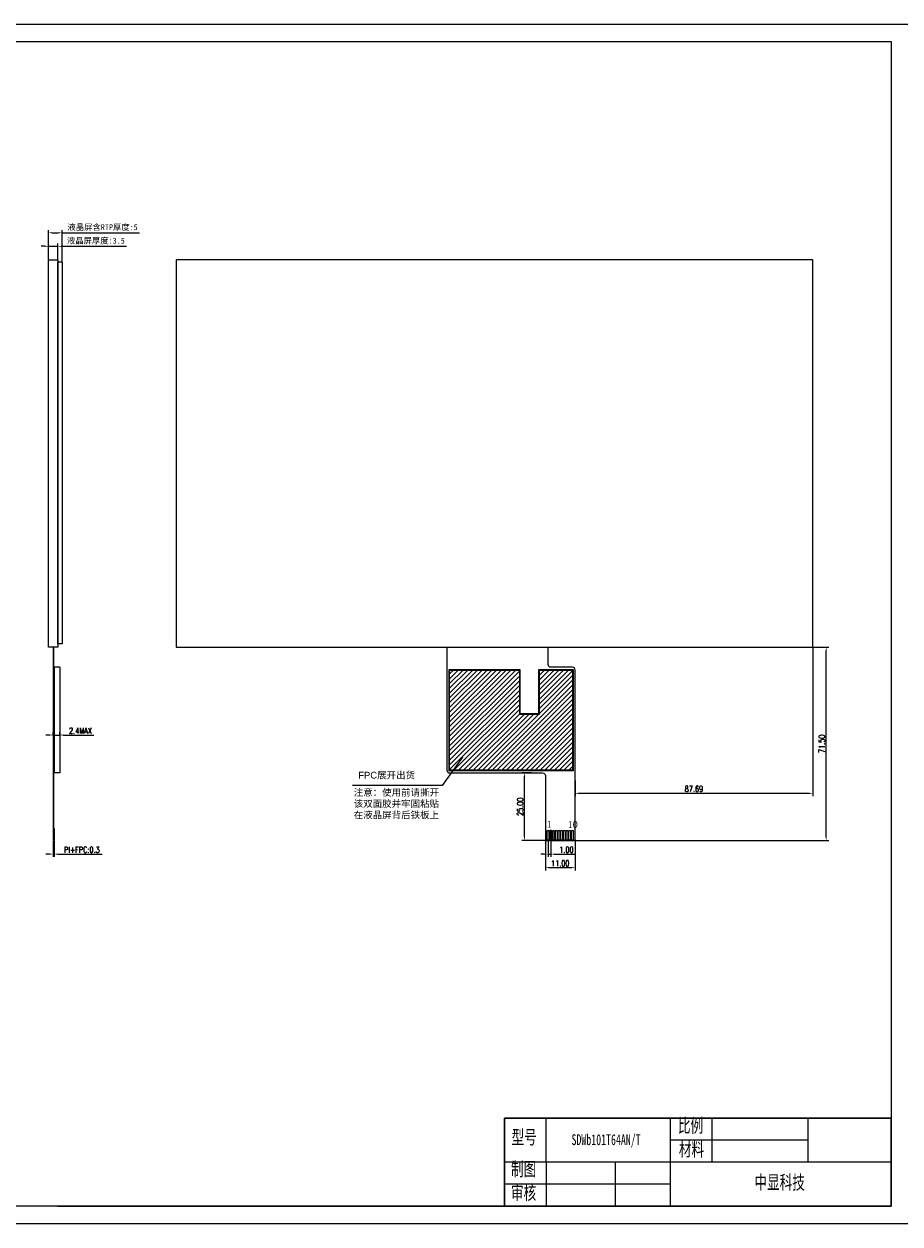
# Model space of a CAD drawing. Header units: millimetres. Extents: x 670 to 2572, y -2665 to -2222.
# Tile 2 of 8: x 977 to 1300, y -2665 to -2222. Entities that reach past the tile are written whole.
import ezdxf

# ---------------------------------------------------------------- set-up
doc = ezdxf.new("R2010")
doc.units = ezdxf.units.MM
doc.header["$PDSIZE"] = -5
doc.linetypes.add('CENTER2', pattern=[28.574999, 19.049999, -3.175, 3.175, -3.175])
doc.layers.get('0').update_dxf_attribs({"lineweight": 18})
doc.layers.get('Defpoints').update_dxf_attribs({"lineweight": 18})
for name, color, linetype, lineweight in [('DIM（标注）', 3, 'Continuous', 18), ('thick', 7, 'Continuous', 30), ('thin', 7, 'Continuous', 18), ('标注', 7, 'Continuous', 13)]:
    doc.layers.add(name, color=color, linetype=linetype, lineweight=lineweight)
doc.styles.add('ROMANS', font='romans.shx', dxfattribs={"width": 0.8, "bigfont": 'gbcbig.shx'})
doc.styles.get("Standard").update_dxf_attribs({"font": 'txt.shx', "bigfont": 'gbcbig.shx'})
doc.styles.add('仿宋', font='SIMFANG.TTF')
doc.styles.add('宋体', font='SimSun.ttf')
doc.styles.add('机械字体', font='SimSun.ttf', dxfattribs={"width": 0.67})
doc.dimstyles.new('ISO-25$0', dxfattribs={"dimscale": 0.8, "dimtxt": 2.75, "dimasz": 1.7, "dimexe": 1.25, "dimexo": 0.3, "dimtad": 1, "dimzin": 0, "dimdsep": 46, "dimtxsty": 'ROMANS', "dimcen": 2, "dimdle": 3.4, "dimclrd": 256, "dimclre": 256, "dimclrt": 256, "dimadec": 0, "dimazin": 0, "dimtfac": 1, "dimtmove": 0, "dimatfit": 3, "dimfxl": 0, "dimtolj": 1, "dimtzin": 0, "dimarcsym": 0})

# ---------------------------------------------------------------- blocks, each defined once
blk = doc.blocks.new('*D63')
at = {"lineweight": -2}
for p, q in [((984.71, -2304.22), (983.35, -2304.22)), ((986.07, -2308.98), (986.07, -2303.22)), ((986.07, -2304.22), (989.57, -2304.22)), ((989.57, -2308.98), (989.57, -2303.22)), ((990.93, -2304.22), (1014.85, -2304.22))]:
    blk.add_line(p, q, dxfattribs=at)
at = {"lineweight": 0}
for points in [[(984.71, -2303.99), (984.71, -2304.45), (986.07, -2304.22)], [(990.93, -2303.99), (990.93, -2304.45), (989.57, -2304.22)]]:
    blk.add_solid(points, dxfattribs=at)
at = {"layer": 'Defpoints', "color": 0, "lineweight": 0}
for p in [(989.57, -2304.22), (986.07, -2309.22), (989.57, -2309.22)]:
    blk.add_point(p, dxfattribs=at)
at = {"lineweight": 0, "insert": (1003.57, -2302.27), "char_height": 2.2, "attachment_point": 5, "style": '宋体'}
blk.add_mtext('\\A1;液晶屏厚度:3.5', dxfattribs=at)
blk = doc.blocks.new('*D64')
at = {"lineweight": -2}
for p, q in [((986.07, -2308.98), (986.07, -2298.22)), ((987.43, -2299.22), (989.71, -2299.22)), ((991.07, -2309.76), (991.07, -2298.22)), ((991.07, -2299.22), (1019.68, -2299.22))]:
    blk.add_line(p, q, dxfattribs=at)
at = {"lineweight": 0}
for points in [[(987.43, -2298.99), (987.43, -2299.45), (986.07, -2299.22)], [(989.71, -2298.99), (989.71, -2299.45), (991.07, -2299.22)]]:
    blk.add_solid(points, dxfattribs=at)
at = {"layer": 'Defpoints', "color": 0, "lineweight": 0}
for p in [(991.07, -2299.22), (986.07, -2309.22), (991.07, -2310)]:
    blk.add_point(p, dxfattribs=at)
at = {"lineweight": 0, "insert": (1006.06, -2297.27), "char_height": 2.2, "attachment_point": 5, "style": '宋体'}
blk.add_mtext('\\A1;液晶屏含RTP厚度:5', dxfattribs=at)
blk = doc.blocks.new('*D65')
at = {"lineweight": -2}
for p, q in [((986.46, -2484.73), (985.1, -2484.73)), ((987.82, -2484.89), (987.82, -2483.73)), ((987.82, -2484.73), (990.22, -2484.73)), ((990.22, -2485.02), (990.22, -2483.73)), ((991.58, -2484.73), (1002.82, -2484.73))]:
    blk.add_line(p, q, dxfattribs=at)
at = {"lineweight": 0}
for points in [[(986.46, -2484.5), (986.46, -2484.95), (987.82, -2484.73)], [(991.58, -2484.5), (991.58, -2484.95), (990.22, -2484.73)]]:
    blk.add_solid(points, dxfattribs=at)
at = {"layer": 'Defpoints', "color": 0, "lineweight": 0}
for p in [(987.82, -2485.13), (990.22, -2484.73), (990.22, -2485.26)]:
    blk.add_point(p, dxfattribs=at)
at = {"lineweight": 0, "insert": (997.88, -2483.13), "char_height": 2.2, "attachment_point": 5, "style": 'ROMANS'}
blk.add_mtext('\\A1;2.4MAX', dxfattribs=at)
blk = doc.blocks.new('*D66')
at = {"lineweight": -2}
for p, q in [((987.82, -2523.96), (987.82, -2529.72)), ((988.12, -2523.96), (988.12, -2529.72)), ((986.46, -2528.72), (985.1, -2528.72)), ((987.82, -2528.72), (988.12, -2528.72)), ((989.48, -2528.72), (1005.92, -2528.72))]:
    blk.add_line(p, q, dxfattribs=at)
at = {"lineweight": 0}
for points in [[(986.46, -2528.49), (986.46, -2528.95), (987.82, -2528.72)], [(989.48, -2528.49), (989.48, -2528.95), (988.12, -2528.72)]]:
    blk.add_solid(points, dxfattribs=at)
at = {"layer": 'Defpoints', "color": 0, "lineweight": 0}
for p in [(987.82, -2523.72), (988.12, -2523.72), (988.12, -2528.72)]:
    blk.add_point(p, dxfattribs=at)
at = {"lineweight": 0, "insert": (998.38, -2527.12), "char_height": 2.2, "attachment_point": 5, "style": 'ROMANS'}
blk.add_mtext('\\A1;PI+FPC:0.3', dxfattribs=at)
blk = doc.blocks.new('*D67')
at = {"layer": 'Defpoints', "color": 0, "lineweight": 0}
for p in [(1170.54, -2523.52), (1171.54, -2523.52), (1171.54, -2528.72)]:
    blk.add_point(p, dxfattribs=at)
at = {"layer": '标注', "lineweight": -2}
for p, q in [((1170.54, -2523.76), (1170.54, -2529.72)), ((1171.54, -2523.76), (1171.54, -2529.72)), ((1169.18, -2528.72), (1167.82, -2528.72)), ((1170.54, -2528.72), (1171.54, -2528.72)), ((1172.9, -2528.72), (1180.37, -2528.72))]:
    blk.add_line(p, q, dxfattribs=at)
at = {"layer": '标注', "lineweight": 0}
for points in [[(1169.18, -2528.49), (1169.18, -2528.95), (1170.54, -2528.72)], [(1172.9, -2528.49), (1172.9, -2528.95), (1171.54, -2528.72)]]:
    blk.add_solid(points, dxfattribs=at)
at = {"layer": '标注', "lineweight": 0, "insert": (1177.32, -2527.12), "char_height": 2.2, "attachment_point": 5, "style": 'ROMANS'}
blk.add_mtext('\\A1;1.00', dxfattribs=at)
blk = doc.blocks.new('*D68')
at = {"layer": 'Defpoints', "color": 0, "lineweight": 0}
for p in [(1169.54, -2523.22), (1180.54, -2523.22), (1180.54, -2533.72)]:
    blk.add_point(p, dxfattribs=at)
at = {"layer": '标注', "lineweight": -2}
for p, q in [((1169.54, -2523.46), (1169.54, -2534.72)), ((1180.54, -2523.46), (1180.54, -2534.72)), ((1170.9, -2533.72), (1179.18, -2533.72))]:
    blk.add_line(p, q, dxfattribs=at)
at = {"layer": '标注', "lineweight": 0}
for points in [[(1170.9, -2533.49), (1170.9, -2533.95), (1169.54, -2533.72)], [(1179.18, -2533.49), (1179.18, -2533.95), (1180.54, -2533.72)]]:
    blk.add_solid(points, dxfattribs=at)
at = {"layer": '标注', "lineweight": 0, "insert": (1175.04, -2532.12), "char_height": 2.2, "attachment_point": 5, "style": 'ROMANS'}
blk.add_mtext('\\A1;11.00', dxfattribs=at)
blk = doc.blocks.new('*D69')
at = {"layer": 'Defpoints', "color": 0, "lineweight": 0}
for p in [(1161.86, -2498.72), (1164.61, -2498.72), (1170.04, -2523.72)]:
    blk.add_point(p, dxfattribs=at)
at = {"layer": '标注', "lineweight": -2}
for p, q in [((1164.37, -2498.72), (1160.86, -2498.72)), ((1161.86, -2522.36), (1161.86, -2500.08)), ((1169.8, -2523.72), (1160.86, -2523.72))]:
    blk.add_line(p, q, dxfattribs=at)
at = {"layer": '标注', "lineweight": 0}
for points in [[(1161.63, -2500.08), (1162.09, -2500.08), (1161.86, -2498.72)], [(1161.63, -2522.36), (1162.09, -2522.36), (1161.86, -2523.72)]]:
    blk.add_solid(points, dxfattribs=at)
at = {"layer": '标注', "lineweight": 0, "insert": (1160.26, -2511.22), "char_height": 2.2, "attachment_point": 5, "rotation": 90, "style": 'ROMANS'}
blk.add_mtext('\\A1;25.00', dxfattribs=at)
blk = doc.blocks.new('*D70')
at = {"layer": 'Defpoints', "color": 0, "lineweight": 0}
for p in [(1268.24, -2452.22), (1180.54, -2501.31), (1268.24, -2506.26)]:
    blk.add_point(p, dxfattribs=at)
at = {"layer": '标注', "lineweight": -2}
for p, q in [((1268.24, -2452.46), (1268.24, -2507.26)), ((1180.54, -2501.55), (1180.54, -2507.26)), ((1181.9, -2506.26), (1266.88, -2506.26))]:
    blk.add_line(p, q, dxfattribs=at)
at = {"layer": '标注', "lineweight": 0}
for points in [[(1181.9, -2506.04), (1181.9, -2506.49), (1180.54, -2506.26)], [(1266.88, -2506.04), (1266.88, -2506.49), (1268.24, -2506.26)]]:
    blk.add_solid(points, dxfattribs=at)
at = {"layer": '标注', "lineweight": 0, "insert": (1224.39, -2504.66), "char_height": 2.2, "attachment_point": 5, "style": 'ROMANS'}
blk.add_mtext('\\A1;87.69', dxfattribs=at)
blk = doc.blocks.new('*D71')
at = {"layer": 'Defpoints', "color": 0, "lineweight": 0}
for p in [(1268.24, -2452.22), (1273.24, -2452.22), (1180.04, -2523.72)]:
    blk.add_point(p, dxfattribs=at)
at = {"layer": '标注', "lineweight": -2}
for p, q in [((1268.48, -2452.22), (1274.24, -2452.22)), ((1273.24, -2522.36), (1273.24, -2453.58)), ((1180.28, -2523.72), (1274.24, -2523.72))]:
    blk.add_line(p, q, dxfattribs=at)
at = {"layer": '标注', "lineweight": 0}
for points in [[(1273.01, -2453.58), (1273.46, -2453.58), (1273.24, -2452.22)], [(1273.01, -2522.36), (1273.46, -2522.36), (1273.24, -2523.72)]]:
    blk.add_solid(points, dxfattribs=at)
at = {"layer": '标注', "lineweight": 0, "insert": (1271.64, -2487.97), "char_height": 2.2, "attachment_point": 5, "rotation": 90, "style": 'ROMANS'}
blk.add_mtext('\\A1;71.50', dxfattribs=at)
blk = doc.blocks.new('*X21')
at = {"layer": '标注', "linetype": 'Continuous', "lineweight": 0}
blk.add_hatch(color=256, dxfattribs=at).paths.add_polyline_path([(1251.05, -2059.95), (1250.57, -2060.84), (1250.36, -2060.69)], flags=0)
for p, q in [((1251.05, -2059.95), (1243.57, -2070.3)), ((1243.57, -2070.3), (1210.44, -2070.3))]:
    blk.add_line(p, q, dxfattribs=at)
at = {"layer": '标注', "lineweight": 0}
blk.add_line((1210.44, -2070.3), (1210.44, -2070.3), dxfattribs=at)

msp = doc.modelspace()

# ---------------------------------------------------------------- hatches: boundary and pattern name
at = {"linetype": 'Continuous'}
h = msp.add_hatch(dxfattribs=at)
h.set_pattern_fill('ANSI31', color=256, scale=10, style=0)
h.set_pattern_definition([(45, (1184.251, -2157.542), (-0.8838835, 0.8838835), [])])
h.paths.add_polyline_path([(1159.93, -2476.988), (1159.93, -2460.72), (1134.182, -2460.72), (1134.182, -2497.72), (1179.582, -2497.72), (1179.582, -2460.72), (1167.336, -2460.72), (1167.336, -2476.988)])

# ---------------------------------------------------------------- linework, layer by layer
at = {"lineweight": 0}
for p, q in [((987.819, -2452.22), (987.819, -2523.72)), ((987.919, -2452.22), (987.919, -2459.72)), ((990.219, -2459.72), (987.919, -2459.72)), ((988.219, -2459.72), (988.219, -2498.72)), ((990.219, -2459.72), (990.219, -2498.72)), ((990.219, -2498.72), (987.919, -2498.72)), ((987.919, -2498.72), (987.919, -2519.22)), ((987.919, -2519.22), (988.119, -2519.22)), ((988.119, -2519.22), (988.119, -2523.72)), ((987.819, -2523.72), (988.119, -2523.72)), ((1169.784, -2642.505), (1169.784, -2626.195))]:
    msp.add_line(p, q, dxfattribs=at)
for p in [(1154.492, -2626.195), (989.398, -2658.816)]:
    msp.add_line(p, (1154.492, -2658.816))
for points in [[(669.723, -2222.103), (1303.741, -2222.103), (1303.741, -2665.346), (669.723, -2665.346)], [(1297.21, -2658.816), (676.223, -2658.816), (676.223, -2228.603), (1297.21, -2228.603)], [(1268.235, -2309.22), (1033.235, -2309.22), (1033.235, -2452.22), (1268.235, -2452.22)]]:
    msp.add_lwpolyline(points, close=True)
for points in [[(986.069, -2309.22), (989.569, -2309.22), (989.569, -2452.22), (986.069, -2452.22)], [(989.569, -2310), (991.069, -2310), (991.069, -2451), (989.569, -2451)], [(1170.242, -2520.02), (1170.842, -2520.02), (1170.842, -2523.52), (1170.242, -2523.52)], [(1171.242, -2523.52), (1171.842, -2523.52), (1171.842, -2520.02), (1171.242, -2520.02)], [(1172.242, -2520.02), (1172.842, -2520.02), (1172.842, -2523.52), (1172.242, -2523.52)], [(1173.242, -2520.02), (1173.842, -2520.02), (1173.842, -2523.52), (1173.242, -2523.52)], [(1174.242, -2520.02), (1174.842, -2520.02), (1174.842, -2523.52), (1174.242, -2523.52)], [(1175.242, -2520.02), (1175.842, -2520.02), (1175.842, -2523.52), (1175.242, -2523.52)], [(1176.242, -2520.02), (1176.842, -2520.02), (1176.842, -2523.52), (1176.242, -2523.52)], [(1177.242, -2520.02), (1177.842, -2520.02), (1177.842, -2523.52), (1177.242, -2523.52)], [(1178.242, -2520.02), (1178.842, -2520.02), (1178.842, -2523.52), (1178.242, -2523.52)], [(1179.242, -2520.02), (1179.842, -2520.02), (1179.842, -2523.52), (1179.242, -2523.52)]]:
    msp.add_lwpolyline(points, close=True, dxfattribs=at)
msp.add_lwpolyline([(1133.182, -2452.22), (1133.182, -2497.72, 0.4142136), (1134.182, -2498.72), (1168.542, -2498.72, -0.4142136), (1169.542, -2499.72), (1169.542, -2523.22, 0.4142136), (1170.042, -2523.72), (1180.042, -2523.72, 0.4142136), (1180.542, -2523.22), (1180.542, -2460.72, 0.4142136), (1179.542, -2459.72), (1171.582, -2459.72, -0.4142136), (1170.582, -2458.72), (1170.582, -2452.22)], format="xyb", dxfattribs=at)
at = {"linetype": 'Continuous', "flags": 128}
for points in [[(1179.782, -2497.92), (1133.982, -2497.92), (1133.982, -2460.52), (1160.13, -2460.52), (1160.13, -2476.788), (1167.136, -2476.788), (1167.136, -2460.52), (1179.782, -2460.52)], [(1179.582, -2497.72), (1134.182, -2497.72), (1134.182, -2460.72), (1159.93, -2460.72), (1159.93, -2476.988), (1167.336, -2476.988), (1167.336, -2460.72), (1179.582, -2460.72)]]:
    msp.add_lwpolyline(points, close=True, dxfattribs=at)
at = {"layer": 'thick'}
for p, q in [((1154.492, -2626.195), (1154.492, -2658.816)), ((1154.492, -2626.195), (1154.492, -2658.816)), ((1297.21, -2626.195), (1154.492, -2626.195)), ((1297.21, -2658.816), (1297.21, -2626.195)), ((1154.492, -2658.816), (1297.21, -2658.816))]:
    msp.add_line(p, q, dxfattribs=at)
at = {"layer": 'thin'}
for p, q in [((1215.657, -2626.195), (1215.657, -2658.816)), ((1230.948, -2626.195), (1230.948, -2642.505)), ((1266.628, -2642.505), (1266.628, -2626.195)), ((1266.628, -2634.35), (1215.657, -2634.35)), ((1297.21, -2642.505), (1154.492, -2642.505)), ((1169.784, -2642.505), (1169.784, -2658.816)), ((1195.269, -2642.505), (1195.269, -2658.816)), ((1215.657, -2650.66), (1154.492, -2650.66))]:
    msp.add_line(p, q, dxfattribs=at)

# ---------------------------------------------------------------- block references
at = {"layer": '标注', "lineweight": 0}
msp.add_blockref('*X21', (-112.085, -433.018), dxfattribs=at)

# ---------------------------------------------------------------- texts
at = {"color": 7, "lineweight": 0, "char_height": 2.5, "attachment_point": 1}
for s, insert, width in [('{\\ftimes new roman|b0|i0|c0|p2;1}', (1170.01, -2516.477), 0.96246), ('{\\ftimes new roman|b0|i0|c0|p2;10}', (1177.753, -2516.53), 3.13099)]:
    msp.add_mtext(s, dxfattribs=dict(at, insert=insert, width=width))
at = {"layer": 'DIM（标注）', "color": 7, "linetype": 'CENTER2', "lineweight": 0, "char_height": 2.5, "attachment_point": 1, "style": '仿宋'}
for s, insert, width in [('{\\farial|b0|i0|c134|p49;\\C0;FPC\\fSimSun|b0|i0|c134|p49;展开出货}', (1100.443, -2498.322), 29.54665), ('{\\fSimSun|b1|i0|c134|p49;\\C0;注意：使用前请撕开该双面胶并\\C7;牢固粘贴在液晶屏背后铁板上}', (1098.781, -2504.682), 34.76935)]:
    msp.add_mtext(s, dxfattribs=dict(at, insert=insert, width=width))
at = {"layer": 'thick', "attachment_point": 1, "style": '机械字体'}
for s, insert, char_height, width in [('比例', (1218.494, -2626.433), 5.0971, 12.94837), ('型号', (1157.062, -2630.72), 5.0971, 12.94837), ('SDWb101T64AN/T', (1179.193, -2632.196), 4, 28.39311), ('材料', (1218.829, -2635.139), 5.0971, 12.94837), ('制图', (1156.835, -2642.505), 5.0971, 12.94837), ('审核', (1156.835, -2651.211), 5.0971, 12.94837), ('中显科技', (1246.724, -2647.403), 5.0971, 28.36201)]:
    msp.add_mtext(s, dxfattribs=dict(at, insert=insert, char_height=char_height, width=width))

# ---------------------------------------------------------------- dimensions: what is measured, and where the dimension line sits
at = {"lineweight": 0}
for base, p2, text, picture, middle in [((991.069, -2299.22), (991.069, -2310), '液晶屏含RTP厚度:5', '*D64', (1006.056, -2297.266)), ((989.569, -2304.22), (989.569, -2309.22), '液晶屏厚度:3.5', '*D63', (1003.569, -2302.266))]:
    dim = msp.add_linear_dim(base=base, p1=(986.069, -2309.22), p2=p2, text=text, dimstyle='ISO-25$0', override={"dimtxsty": '宋体'}, dxfattribs=at)
    dim.commit()
    dim.dimension.update_dxf_attribs({"geometry": picture, "text_midpoint": middle})
for base, p1, p2, text, picture, middle in [((990.219, -2484.726), (987.819, -2485.134), (990.219, -2485.259), '2.4MAX', '*D65', (997.881, -2483.126)), ((988.119, -2528.72), (987.819, -2523.72), (988.119, -2523.72), 'PI+FPC:0.3', '*D66', (998.379, -2527.12))]:
    dim = msp.add_linear_dim(base=base, p1=p1, p2=p2, text=text, dimstyle='ISO-25$0', dxfattribs=at)
    dim.commit()
    dim.dimension.update_dxf_attribs({"geometry": picture, "text_midpoint": middle})
at = {"layer": '标注', "lineweight": 0}
for base, p1, p2, picture, middle in [((1273.235, -2452.22), (1180.042, -2523.72), (1268.235, -2452.22), '*D71', (1271.635, -2487.97)), ((1161.861, -2498.72), (1170.042, -2523.72), (1164.614, -2498.72), '*D69', (1160.261, -2511.22))]:
    dim = msp.add_linear_dim(base=base, p1=p1, p2=p2, angle=90, dimstyle='ISO-25$0', dxfattribs=at)
    dim.commit()
    dim.dimension.update_dxf_attribs({"geometry": picture, "text_midpoint": middle})
for base, p1, p2, picture, middle in [((1268.235, -2506.263), (1180.542, -2501.315), (1268.235, -2452.22), '*D70', (1224.388, -2504.663)), ((1171.542, -2528.72), (1170.542, -2523.52), (1171.542, -2523.52), '*D67', (1177.318, -2527.12)), ((1180.542, -2533.72), (1169.542, -2523.22), (1180.542, -2523.22), '*D68', (1175.042, -2532.12))]:
    dim = msp.add_linear_dim(base=base, p1=p1, p2=p2, dimstyle='ISO-25$0', dxfattribs=at)
    dim.commit()
    dim.dimension.update_dxf_attribs({"geometry": picture, "text_midpoint": middle})

doc.saveas('drawing.dxf')
